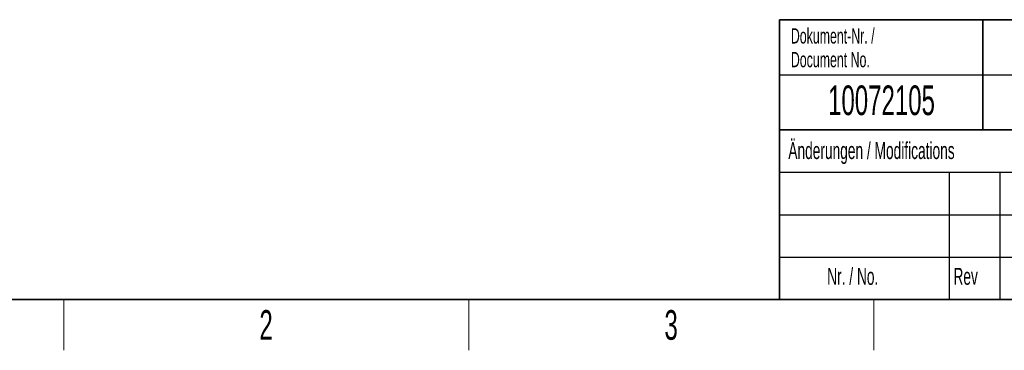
# Model space of a CAD drawing. Header units: millimetres. Extents: x 5 to 418, y 2 to 292.
# Tile 2 of 40: x 69 to 185, y 6 to 45. Entities that reach past the tile are written whole.
import ezdxf

# ---------------------------------------------------------------- set-up
doc = ezdxf.new("R2010")
doc.units = ezdxf.units.MM
doc.layers.add('SLD-0', color=7, linetype='Continuous')
doc.styles.add('SLDTEXTSTYLE0', font='TXT', dxfattribs={"width": 0.605})

msp = doc.modelspace()

# ---------------------------------------------------------------- linework, layer by layer
at = {"layer": 'SLD-0', "lineweight": 35}
for p, q in [((158.1167, 45), (225.6167, 45)), ((158.1167, 45), (158.1167, 32)), ((182.1167, 45), (182.1167, 32)), ((158.1167, 32), (158.1167, 12)), ((158.1167, 32), (225.6167, 32)), ((26, 12), (408, 12))]:
    msp.add_line(p, q, dxfattribs=at)
at = {"layer": 'SLD-0'}
for p, q in [((158.1167, 38.5), (225.6167, 38.5)), ((158.1167, 27), (225.6167, 27)), ((178.1167, 27), (178.1167, 12)), ((184.1167, 27), (184.1167, 12)), ((158.1167, 22), (225.6167, 22)), ((158.1167, 17), (225.6167, 17))]:
    msp.add_line(p, q, dxfattribs=at)
at = {"layer": 'SLD-0', "lineweight": 25}
msp.add_line((158.1167, 32), (225.6167, 32), dxfattribs=at)
at = {"layer": 'SLD-0', "lineweight": 18}
for p, q in [((73.75, 6), (73.75, 12)), ((121.5, 6), (121.5, 12)), ((169.25, 6), (169.25, 12))]:
    msp.add_line(p, q, dxfattribs=at)
at = {"layer": 'SLD-0', "color": 7, "linetype": 'Continuous', "lineweight": 35}
msp.add_line((158.1167, 12), (225.6167, 12), dxfattribs=at)

# ---------------------------------------------------------------- texts
at = {"layer": 'SLD-0', "style": 'SLDTEXTSTYLE0'}
for s, insert, char_height, attachment_point in [('Dokument-Nr. /', (159.4707, 43.9891), 1.8, 1), ('Document No.', (159.4707, 41.1891), 1.8, 1), ('10072105', (170.1557, 37.243), 3.5, 2), ('Änderungen / Modifications', (159.1698, 30.5619), 2, 1), ('Nr. / No.', (163.7532, 15.7244), 2, 1), ('Rev', (178.6351, 15.7244), 2, 1), ('2', (97.6027, 10.743), 3.5, 2), ('3', (145.3527, 10.743), 3.5, 2)]:
    msp.add_mtext(s, dxfattribs=dict(at, insert=insert, char_height=char_height, attachment_point=attachment_point))

doc.saveas('drawing.dxf')
